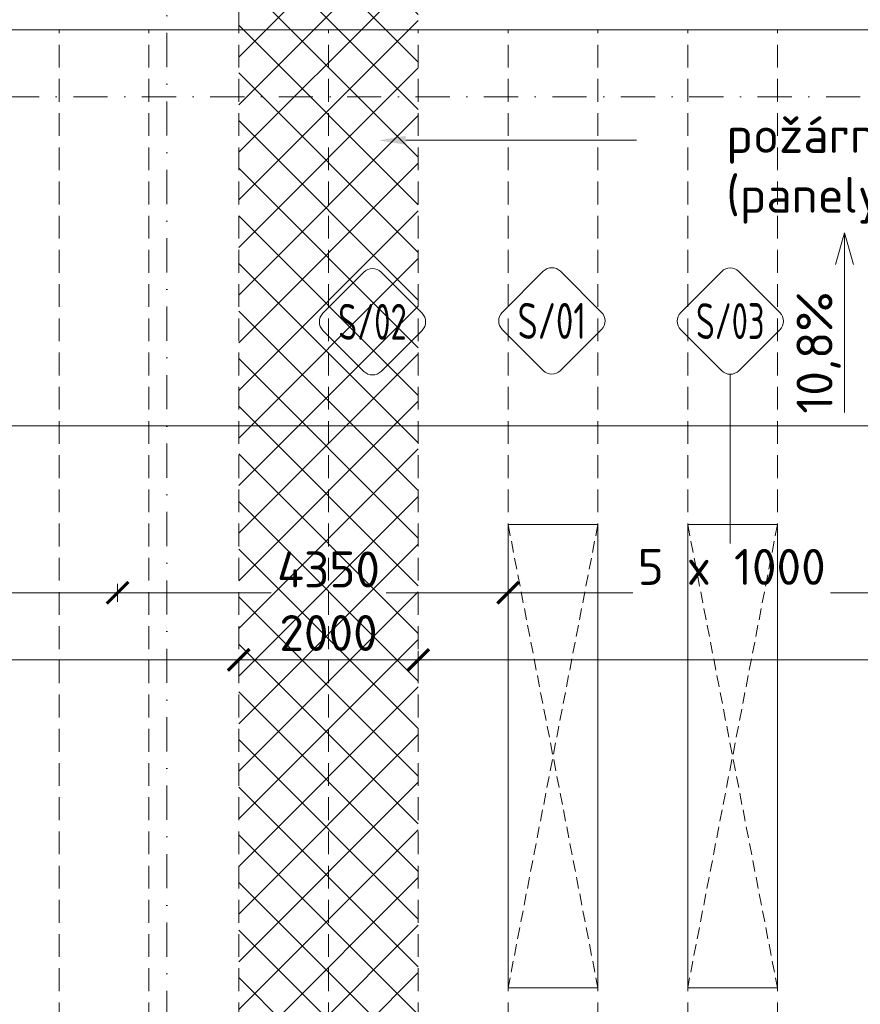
# Model space of a CAD drawing. Header units: millimetres. Extents: x -916886 to 3713765, y -2985421 to 1675785.
# Tile 138 of 256: x 100910 to 110273, y 163291 to 174258. Entities that reach past the tile are written whole.
import ezdxf
from ezdxf import colors
from ezdxf.entities.mleader import LeaderData, LeaderLine
from ezdxf.enums import TextEntityAlignment as Align
from ezdxf.math import Vec2, Vec3

# ---------------------------------------------------------------- set-up
doc = ezdxf.new("R2010")
doc.units = ezdxf.units.MM
for name, pattern in [('CENTERX2', [101.6, 63.5, -12.7, 12.7, -12.7]), ('DASHDOT', [25.4, 12.7, -6.35, 0, -6.35]), ('ČÁRKOVANÁ', [19.05, 12.7, -6.35])]:
    doc.linetypes.add(name, pattern=pattern)
doc.layers.get('Defpoints').update_dxf_attribs({"color": 8})
for name, color, linetype, lineweight in [('A99_N_kce-pohl', 1, 'Continuous', 9), ('A99_N_koty-200', 5, 'Continuous', 5), ('A99_N_koty-200 @ 200', 5, 'Continuous', 5), ('A99_N_koty-vysk', 160, 'Continuous', 9), ('A99_N_sraf', 252, 'Continuous', 0), ('A99_N_txt-popis-50 @ 200', 240, 'Continuous', 9), ('A99_N_znaceni 200', 5, 'Continuous', 5), ('A99_S_osy', 1, 'CENTERX2', 5)]:
    doc.layers.add(name, color=color, linetype=linetype, lineweight=lineweight)
doc.styles.add('A99_kota', font='isocpeur.ttf', dxfattribs={"height": 2})
doc.styles.add('A99_popis', font='isocpeur.ttf')
doc.styles.add('ad_popis 100', font='isocpeur.ttf', dxfattribs={"height": 200})
doc.dimstyles.new('A99_kota_200 new', dxfattribs={"dimscale": 200, "dimtxt": 2, "dimasz": 1.2, "dimexe": 0.5, "dimexo": 1.5, "dimgap": 0.5, "dimtad": 1, "dimdec": 0, "dimzin": 3, "dimdsep": 46, "dimtxsty": 'A99_kota', "dimblk": 'ARCHTICK', "dimcen": 2.5, "dimazin": 2, "dimtfac": 0.75, "dimtdec": 0, "dimtix": 1, "dimtmove": 2, "dimatfit": 0, "dimfxl": 0, "dimtolj": 1, "dimtzin": 0, "dimlwd": 5, "dimlwe": 5, "dimarcsym": 0})

# ---------------------------------------------------------------- blocks, each defined once
blk = doc.blocks.new('_ArchTick')
at = {"color": 0, "linetype": 'ByBlock', "const_width": 0.15}
blk.add_lwpolyline([(-0.5, -0.5), (0.5, 0.5)], dxfattribs=at)
blk = doc.blocks.new('*D387')
at = {"layer": 'A99_N_koty-200', "color": 0, "linetype": 'Continuous', "lineweight": 5, "ltscale": 0.5, "transparency": 16777216}
for p, q in [((106350, 167875), (106350, 167975)), ((102000, 167875), (102000, 167775)), ((102000, 167875), (103710, 167875)), ((106350, 167875), (104990, 167875))]:
    blk.add_line(p, q, dxfattribs=at)
at = {"layer": 'Defpoints', "color": 0, "linetype": 'Continuous', "lineweight": 5, "ltscale": 0.5, "transparency": 16777216}
for p in [(102000, 167875), (106350, 167875), (106350, 167875)]:
    blk.add_point(p, dxfattribs=at)
at = {"layer": 'A99_N_koty-200', "color": 0, "linetype": 'Continuous', "lineweight": 5, "ltscale": 0.5, "transparency": 16777216, "xscale": 240, "yscale": 240, "zscale": 240, "rotation": 180}
blk.add_blockref('_ArchTick', (102000, 167875), dxfattribs=at)
at = {"layer": 'A99_N_koty-200', "color": 0, "linetype": 'Continuous', "lineweight": 5, "ltscale": 0.5, "transparency": 16777216, "xscale": 240, "yscale": 240, "zscale": 240}
blk.add_blockref('_ArchTick', (106350, 167875), dxfattribs=at)
at = {"layer": 'A99_N_koty-200', "color": 0, "linetype": 'Continuous', "lineweight": 5, "ltscale": 0.5, "transparency": 16777216, "insert": (104350, 168135), "char_height": 400, "attachment_point": 5, "style": 'A99_kota'}
blk.add_mtext('\\A1;4350', dxfattribs=at)
blk = doc.blocks.new('*D388')
at = {"layer": 'A99_N_koty-200', "color": 0, "linetype": 'Continuous', "lineweight": 5, "ltscale": 0.5, "transparency": 16777216}
for p, q in [((90960, 167875), (90960, 167975)), ((102000, 167875), (102000, 167975)), ((90960, 167875), (102000, 167875))]:
    blk.add_line(p, q, dxfattribs=at)
at = {"layer": 'Defpoints', "color": 0, "linetype": 'Continuous', "lineweight": 5, "ltscale": 0.5, "transparency": 16777216}
for p in [(90960, 167875), (102000, 167875), (102000, 167875)]:
    blk.add_point(p, dxfattribs=at)
at = {"layer": 'A99_N_koty-200', "color": 0, "linetype": 'Continuous', "lineweight": 5, "ltscale": 0.5, "transparency": 16777216, "xscale": 240, "yscale": 240, "zscale": 240, "rotation": 180}
blk.add_blockref('_ArchTick', (90960, 167875), dxfattribs=at)
at = {"layer": 'A99_N_koty-200', "color": 0, "linetype": 'Continuous', "lineweight": 5, "ltscale": 0.5, "transparency": 16777216, "xscale": 240, "yscale": 240, "zscale": 240}
blk.add_blockref('_ArchTick', (102000, 167875), dxfattribs=at)
at = {"layer": 'A99_N_koty-200', "color": 0, "linetype": 'Continuous', "lineweight": 5, "ltscale": 0.5, "transparency": 16777216, "insert": (96480, 168175), "char_height": 400, "attachment_point": 5, "style": 'A99_kota'}
blk.add_mtext('\\A1;11040', dxfattribs=at)
blk = doc.blocks.new('*D389')
at = {"layer": 'A99_N_koty-200', "color": 0, "linetype": 'Continuous', "lineweight": 5, "ltscale": 0.5, "transparency": 16777216}
for p, q in [((106350, 167875), (106350, 167975)), ((111350, 167875), (111350, 167975)), ((106350, 167875), (107740, 167875)), ((111350, 167875), (109940, 167875))]:
    blk.add_line(p, q, dxfattribs=at)
at = {"layer": 'Defpoints', "color": 0, "linetype": 'Continuous', "lineweight": 5, "ltscale": 0.5, "transparency": 16777216}
for p in [(106350, 167875), (106350, 167875), (111350, 167875)]:
    blk.add_point(p, dxfattribs=at)
at = {"layer": 'A99_N_koty-200', "color": 0, "linetype": 'Continuous', "lineweight": 5, "ltscale": 0.5, "transparency": 16777216, "xscale": 240, "yscale": 240, "zscale": 240, "rotation": 180}
blk.add_blockref('_ArchTick', (106350, 167875), dxfattribs=at)
at = {"layer": 'A99_N_koty-200', "color": 0, "linetype": 'Continuous', "lineweight": 5, "ltscale": 0.5, "transparency": 16777216, "xscale": 240, "yscale": 240, "zscale": 240}
blk.add_blockref('_ArchTick', (111350, 167875), dxfattribs=at)
at = {"layer": 'A99_N_koty-200', "color": 0, "linetype": 'Continuous', "lineweight": 5, "ltscale": 0.5, "transparency": 16777216, "insert": (108840, 168163), "char_height": 400, "attachment_point": 5, "style": 'A99_kota'}
blk.add_mtext('\\A1;5 x 1000', dxfattribs=at)
blk = doc.blocks.new('*D395')
at = {"layer": 'A99_N_koty-200', "color": 0, "linetype": 'Continuous', "lineweight": 5, "ltscale": 0.5, "transparency": 16777216}
for p, q in [((-650, 169735), (-650, 169835)), ((-650, 169735), (57610, 169735)), ((138350, 169735), (63090, 169735)), ((138350, 169735), (138350, 169635))]:
    blk.add_line(p, q, dxfattribs=at)
at = {"layer": 'Defpoints', "color": 0, "linetype": 'Continuous', "lineweight": 5, "ltscale": 0.5, "transparency": 16777216}
for p in [(138350, 169745), (138350, 169735), (-650, 169620)]:
    blk.add_point(p, dxfattribs=at)
at = {"layer": 'A99_N_koty-200', "color": 0, "linetype": 'Continuous', "lineweight": 5, "ltscale": 0.5, "transparency": 16777216, "xscale": 240, "yscale": 240, "zscale": 240, "rotation": 180}
blk.add_blockref('_ArchTick', (-650, 169735), dxfattribs=at)
at = {"layer": 'A99_N_koty-200', "color": 0, "linetype": 'Continuous', "lineweight": 5, "ltscale": 0.5, "transparency": 16777216, "xscale": 240, "yscale": 240, "zscale": 240}
blk.add_blockref('_ArchTick', (138350, 169735), dxfattribs=at)
at = {"layer": 'A99_N_koty-200', "color": 0, "linetype": 'Continuous', "lineweight": 5, "ltscale": 0.5, "transparency": 16777216, "insert": (60350, 170095), "char_height": 400, "attachment_point": 5, "style": 'A99_kota'}
blk.add_mtext('\\A1;139 panelů po 1000mm', dxfattribs=at)
blk = doc.blocks.new('*U93')
at = {"color": 0}
for p, q in [((-0.721, 4.139), (-4.149, 0.711)), ((4.139, 0.711), (0.711, 4.139)), ((-4.149, -0.721), (-0.721, -4.149)), ((0.711, -4.149), (4.139, -0.721))]:
    blk.add_line(p, q, dxfattribs=at)
for centre, start, end in [((-0.005, 3.424), 45, 135), ((-3.433, -0.005), 135, 225), ((3.424, -0.005), 315, 45), ((-0.005, -3.433), 225, 315)]:
    blk.add_arc(centre, 1.012, start, end, dxfattribs=at)
at = {"color": 0, "linetype": 'ByBlock', "style": 'A99_popis', "width": 0.953108}
blk.add_attdef('SKLADBA', text='', height=3, rotation=0.01026, dxfattribs=at).set_placement((-2.863, -1.506), (2.855, -1.505), align=Align.FIT)
blk = doc.blocks.new('*D406')
at = {"layer": 'A99_N_koty-200', "color": 0, "linetype": 'Continuous', "lineweight": 5, "ltscale": 0.5, "transparency": 16777216}
for p, q in [((56350, 167128), (56350, 167028)), ((56350, 167128), (78570, 167128)), ((103350, 167128), (80130, 167128)), ((103350, 167128), (103350, 167028))]:
    blk.add_line(p, q, dxfattribs=at)
at = {"layer": 'Defpoints', "color": 0, "linetype": 'Continuous', "lineweight": 5, "ltscale": 0.5, "transparency": 16777216}
for p in [(56350, 167128), (103350, 167128), (103350, 167128)]:
    blk.add_point(p, dxfattribs=at)
at = {"layer": 'A99_N_koty-200', "color": 0, "linetype": 'Continuous', "lineweight": 5, "ltscale": 0.5, "transparency": 16777216, "xscale": 240, "yscale": 240, "zscale": 240, "rotation": 180}
blk.add_blockref('_ArchTick', (56350, 167128), dxfattribs=at)
at = {"layer": 'A99_N_koty-200', "color": 0, "linetype": 'Continuous', "lineweight": 5, "ltscale": 0.5, "transparency": 16777216, "xscale": 240, "yscale": 240, "zscale": 240}
blk.add_blockref('_ArchTick', (103350, 167128), dxfattribs=at)
at = {"layer": 'A99_N_koty-200', "color": 0, "linetype": 'Continuous', "lineweight": 5, "ltscale": 0.5, "transparency": 16777216, "insert": (79350, 167387), "char_height": 400, "attachment_point": 5, "style": 'A99_kota'}
blk.add_mtext('\\A1;47000', dxfattribs=at)
blk = doc.blocks.new('*D407')
at = {"layer": 'A99_N_koty-200', "color": 0, "linetype": 'Continuous', "lineweight": 5, "ltscale": 0.5, "transparency": 16777216}
for p, q in [((105350, 167127), (105350, 167227)), ((103350, 167127), (103350, 167027)), ((103350, 167127), (105350, 167127))]:
    blk.add_line(p, q, dxfattribs=at)
at = {"layer": 'Defpoints', "color": 0, "linetype": 'Continuous', "lineweight": 5, "ltscale": 0.5, "transparency": 16777216}
for p in [(103350, 167127), (105350, 167127), (105350, 167127)]:
    blk.add_point(p, dxfattribs=at)
at = {"layer": 'A99_N_koty-200', "color": 0, "linetype": 'Continuous', "lineweight": 5, "ltscale": 0.5, "transparency": 16777216, "xscale": 240, "yscale": 240, "zscale": 240, "rotation": 180}
blk.add_blockref('_ArchTick', (103350, 167127), dxfattribs=at)
at = {"layer": 'A99_N_koty-200', "color": 0, "linetype": 'Continuous', "lineweight": 5, "ltscale": 0.5, "transparency": 16777216, "xscale": 240, "yscale": 240, "zscale": 240}
blk.add_blockref('_ArchTick', (105350, 167127), dxfattribs=at)
at = {"layer": 'A99_N_koty-200', "color": 0, "linetype": 'Continuous', "lineweight": 5, "ltscale": 0.5, "transparency": 16777216, "insert": (104350, 167427), "char_height": 400, "attachment_point": 5, "style": 'A99_kota'}
blk.add_mtext('\\A1;2000', dxfattribs=at)
blk = doc.blocks.new('*D405')
at = {"layer": 'A99_N_koty-200', "color": 0, "linetype": 'Continuous', "lineweight": 5, "ltscale": 0.5, "transparency": 16777216}
for p, q in [((138875, 167127), (138875, 167227)), ((105350, 167127), (105350, 167027)), ((105350, 167127), (125022, 167127)), ((138875, 167127), (126542, 167127))]:
    blk.add_line(p, q, dxfattribs=at)
at = {"layer": 'Defpoints', "color": 0, "linetype": 'Continuous', "lineweight": 5, "ltscale": 0.5, "transparency": 16777216}
for p in [(105350, 167127), (138875, 167127), (138875, 167127)]:
    blk.add_point(p, dxfattribs=at)
at = {"layer": 'A99_N_koty-200', "color": 0, "linetype": 'Continuous', "lineweight": 5, "ltscale": 0.5, "transparency": 16777216, "xscale": 240, "yscale": 240, "zscale": 240, "rotation": 180}
blk.add_blockref('_ArchTick', (105350, 167127), dxfattribs=at)
at = {"layer": 'A99_N_koty-200', "color": 0, "linetype": 'Continuous', "lineweight": 5, "ltscale": 0.5, "transparency": 16777216, "xscale": 240, "yscale": 240, "zscale": 240}
blk.add_blockref('_ArchTick', (138875, 167127), dxfattribs=at)
at = {"layer": 'A99_N_koty-200', "color": 0, "linetype": 'Continuous', "lineweight": 5, "ltscale": 0.5, "transparency": 16777216, "insert": (125782, 167387), "char_height": 400, "attachment_point": 5, "style": 'A99_kota'}
blk.add_mtext('\\A1;33525', dxfattribs=at)
blk = doc.blocks.new('*U100')
at = {"color": 0}
for p, q in [((-0.721, 4.139), (-4.149, 0.711)), ((4.139, 0.711), (0.711, 4.139)), ((-4.149, -0.721), (-0.721, -4.149)), ((0.711, -4.149), (4.139, -0.721)), ((-0.005, -4.445), (-0.005, -18.595))]:
    blk.add_line(p, q, dxfattribs=at)
for centre, start, end in [((-0.005, 3.424), 45, 135), ((-3.433, -0.005), 135, 225), ((3.424, -0.005), 315, 45), ((-0.005, -3.433), 225, 315)]:
    blk.add_arc(centre, 1.012, start, end, dxfattribs=at)
at = {"color": 0, "linetype": 'ByBlock', "style": 'A99_popis', "width": 0.953108}
blk.add_attdef('SKLADBA', text='', height=3, rotation=0.01026, dxfattribs=at).set_placement((-2.863, -1.506), (2.855, -1.505), align=Align.FIT)

msp = doc.modelspace()

# ---------------------------------------------------------------- hatches: boundary and pattern name
at = {"layer": 'A99_N_sraf', "linetype": 'Continuous', "lineweight": 0, "ltscale": 0.5, "transparency": 33554687}
h = msp.add_hatch(dxfattribs=at)
h.set_pattern_fill('ANSI37', color=256, scale=3000)
h.set_pattern_definition([(135, (213305, 600), (-265.16504, -265.16504), []), (225, (213305, 600), (265.16504, -265.16504), [])])
h.paths.add_polyline_path([(105350, 176350), (103350, 176350), (103350, 149020), (105350, 149020)])

# ---------------------------------------------------------------- linework, layer by layer
at = {"layer": 'A99_N_kce-pohl', "color": 1, "linetype": 'Continuous', "lineweight": 9, "ltscale": 25}
msp.add_lwpolyline([(138352.5, 174145), (138352.5, 174410), (7350, 174410), (7350, 174145)], close=True, dxfattribs=at)
at = {"layer": 'A99_N_kce-pohl', "color": 30, "linetype": 'ČÁRKOVANÁ', "lineweight": 5, "ltscale": 20, "true_color": 0xff6e3d}
for points in [[(103350, 148960), (103350, 148960), (103350, 174380)], [(101350, 148960), (101350, 148960), (101350, 174145)], [(102350, 148960), (102350, 148960), (102350, 174145)], [(104350, 148960), (104350, 148960), (104350, 174145)], [(105350, 148960), (105350, 148960), (105350, 174145)], [(106350, 148960), (106350, 148960), (106350, 174145)], [(107350, 148960), (107350, 148960), (107350, 174145)], [(108350, 148960), (108350, 148960), (108350, 174145)], [(109350, 148960), (109350, 148960), (109350, 174145)]]:
    msp.add_lwpolyline(points, dxfattribs=at)
at = {"layer": 'A99_N_kce-pohl', "linetype": 'Continuous', "lineweight": 9}
for points in [[(106350, 168635), (107350, 168635), (107350, 163475), (106350, 163475)], [(108350, 168635), (109350, 168635), (109350, 163475), (108350, 163475)]]:
    msp.add_lwpolyline(points, close=True, dxfattribs=at)
at = {"layer": 'A99_N_kce-pohl', "linetype": 'ČÁRKOVANÁ', "lineweight": 9, "ltscale": 10}
for points in [[(107350, 168635), (106350, 163475)], [(106350, 168635), (107350, 163475)], [(109350, 168635), (108350, 163475)], [(108350, 168635), (109350, 163475)]]:
    msp.add_lwpolyline(points, dxfattribs=at)
at = {"layer": 'A99_N_koty-vysk'}
for points in [[(110095, 171882.7), (109995, 171532.7)], [(110095, 171882.7), (110095, 169882.7)], [(110095, 171882.7), (110195, 171532.7)]]:
    msp.add_lwpolyline(points, dxfattribs=at)
at = {"layer": 'A99_S_osy', "linetype": 'DASHDOT', "lineweight": 5, "ltscale": 30}
for points in [[(102550, 264800), (102550, 146890)], [(152950, 173400), (-2660, 173400)]]:
    msp.add_lwpolyline(points, dxfattribs=at)

# ---------------------------------------------------------------- block references
at = {"layer": 'A99_N_znaceni 200', "lineweight": 5}
ref = msp.add_blockref('*U93', (104840.2, 170893.4), dxfattribs=dict(at, xscale=133.3, yscale=133.3, zscale=133.3))
ref.add_attrib('SKLADBA', 'S/02', dxfattribs={"layer": '0', "color": 0, "linetype": 'ByBlock', "height": 400, "rotation": 0.01026, "style": 'A99_popis', "width": 0.657151}).set_placement((104458.5, 170692.7), (105220.8, 170692.8), align=Align.FIT)
ref = msp.add_blockref('*U93', (106837.7, 170903.4), dxfattribs=dict(at, xscale=133.3, yscale=133.3, zscale=133.3))
ref.add_attrib('SKLADBA', 'S/01', dxfattribs={"layer": '0', "color": 0, "linetype": 'ByBlock', "height": 400, "rotation": 0.01026, "style": 'A99_popis', "width": 0.705829}).set_placement((106456, 170702.7), (107218.3, 170702.8), align=Align.FIT)
ref = msp.add_blockref('*U100', (108825, 170901.2), dxfattribs=dict(at, xscale=133.3, yscale=133.3, zscale=133.3))
ref.add_attrib('SKLADBA', 'S/03', dxfattribs={"layer": '0', "color": 0, "linetype": 'ByBlock', "height": 400, "rotation": 0.01026, "style": 'A99_popis', "width": 0.657151}).set_placement((108443.3, 170700.5), (109205.6, 170700.6), align=Align.FIT)

# ---------------------------------------------------------------- texts
at = {"layer": 'A99_N_koty-vysk', "insert": (109562.7, 171229.7), "char_height": 400, "attachment_point": 3, "rotation": 90, "style": 'ad_popis 100'}
msp.add_mtext_dynamic_manual_height_columns('10,8%', width=673.852, gutter_width=2000, heights=[0], dxfattribs=at)

# ---------------------------------------------------------------- dimensions: what is measured, and where the dimension line sits
at = {"layer": 'A99_N_koty-200 @ 200', "linetype": 'Continuous', "lineweight": 5, "ltscale": 0.5}
for base, p1, p2, text, picture, middle in [((138350, 169735), (-650, 169620), (138350, 169745), '139 panelů po 1000mm', '*D395', (60350, 170095)), ((106350, 167875), (111350, 167875), (106350, 167875), '5 x 1000', '*D389', (108840, 168162.5))]:
    dim = msp.add_linear_dim(base=base, p1=p1, p2=p2, text=text, dimstyle='A99_kota_200 new', override={"dimscale": 200, "dimtix": 0, "dimtofl": 1, "dimtmove": 2, "dimatfit": 0}, dxfattribs=at)
    dim.commit()
    dim.dimension.update_dxf_attribs({"geometry": picture, "text_midpoint": middle, "dimtype": 128})
for base, p1, p2, picture, middle in [((102000, 167875), (90960, 167875), (102000, 167875), '*D388', (96480, 168175)), ((105350, 167127.5), (103350, 167127.5), (105350, 167127.5), '*D407', (104350, 167427.5))]:
    dim = msp.add_linear_dim(base=base, p1=p1, p2=p2, dimstyle='A99_kota_200 new', override={"dimscale": 200, "dimtix": 0, "dimtofl": 1, "dimtmove": 2, "dimatfit": 0}, dxfattribs=at)
    dim.commit()
    dim.dimension.update_dxf_attribs({"geometry": picture, "text_midpoint": middle})
for base, p1, p2, picture, middle in [((106350, 167875), (102000, 167875), (106350, 167875), '*D387', (104350, 168135)), ((103350, 167127.5), (56350, 167127.5), (103350, 167127.5), '*D406', (79350, 167387.5)), ((138875, 167127.5), (105350, 167127.5), (138875, 167127.5), '*D405', (125782.5, 167387.5))]:
    dim = msp.add_linear_dim(base=base, p1=p1, p2=p2, dimstyle='A99_kota_200 new', override={"dimscale": 200, "dimtix": 0, "dimtofl": 1, "dimtmove": 2, "dimatfit": 0}, dxfattribs=at)
    dim.commit()
    dim.dimension.update_dxf_attribs({"geometry": picture, "text_midpoint": middle, "dimtype": 128})

# ---------------------------------------------------------------- leaders
at = {"layer": 'A99_N_txt-popis-50 @ 200', "lineweight": 9}
ml = msp.add_multileader_mtext('Standard', dxfattribs=at)
ml.set_content('\\A1;{\\C256;odvodňovací žlab se nemění,\\Pna stavbě se provede kontrola}', color=1, style='A99_popis')
ml.set_leader_properties(color=256, linetype='ByLayer', lineweight=-1)
ml.build(insert=Vec2(0, 0))
ml.multileader.update_dxf_attribs({"dogleg_length": 200, "arrow_head_size": 300, "scale": 200})
ctx = ml.context
ctx.base_point, ctx.scale, ctx.char_height, ctx.arrow_head_size, ctx.landing_gap_size, ctx.plane_origin = Vec3(26627.5, 172915), 200, 400, 300, 1000, Vec3(26075, 165489.2)
notes = []
notes.append((ctx, [(0, (1, 1, 0), (25827.5, 172915), (1, 0), 800, [(0, [(25830, 174410)], 0, [])])]))
ctx.mtext.insert, ctx.mtext.width, ctx.mtext.defined_height, ctx.mtext.flow_direction = Vec3(27627.5, 173175), 7914.793, 1247.5, 5
ml = msp.add_multileader_mtext('Standard', dxfattribs=at)
ml.set_content('\\A1;{\\C256;odvodňovací žlab se nemění,\\Pna stavbě se provede kontrola}', color=1, style='A99_popis')
ml.set_leader_properties(color=256, linetype='ByLayer', lineweight=-1)
ml.build(insert=Vec2(0, 0))
ml.multileader.update_dxf_attribs({"dogleg_length": 200, "arrow_head_size": 300, "scale": 200})
ctx = ml.context
ctx.base_point, ctx.scale, ctx.char_height, ctx.arrow_head_size, ctx.landing_gap_size, ctx.plane_origin = Vec3(81607.5, 172915), 200, 400, 300, 1000, Vec3(81055, 165489.2)
notes.append((ctx, [(0, (1, 1, 0), (80807.5, 172915), (1, 0), 800, [(0, [(80810, 174410)], 0, [])])]))
ctx.mtext.insert, ctx.mtext.width, ctx.mtext.defined_height, ctx.mtext.flow_direction = Vec3(82607.5, 173175), 7914.793, 1247.5, 5
ml = msp.add_multileader_mtext('Standard', dxfattribs=at)
ml.set_content('\\A1;{\\C256;požární pás\\P(panely z minerální vlny)}', color=1, style='A99_popis')
ml.set_leader_properties(color=256, linetype='ByLayer', lineweight=-1)
ml.build(insert=Vec2(0, 0))
ml.multileader.update_dxf_attribs({"dogleg_length": 200, "arrow_head_size": 300, "scale": 200})
ctx = ml.context
ctx.base_point, ctx.scale, ctx.char_height, ctx.arrow_head_size, ctx.landing_gap_size, ctx.plane_origin = Vec3(58580, 172914.2), 200, 400, 300, 1000, Vec3(57880, 164819.2)
notes.append((ctx, [(0, (1, 1, 0), (57780, 172914.2), (1, 0), 800, [(0, [(55709.2, 172914.2)], 0, [])])]))
ctx.mtext.insert, ctx.mtext.width, ctx.mtext.defined_height, ctx.mtext.flow_direction = Vec3(59580, 173174.2), 6001.817, 1247.5, 5
ml = msp.add_multileader_mtext('Standard', dxfattribs=at)
ml.set_content('\\A1;{\\C256;požární pás\\P(panely z minerální vlny)}', color=1, style='A99_popis')
ml.set_leader_properties(color=256, linetype='ByLayer', lineweight=-1)
ml.build(insert=Vec2(0, 0))
ml.multileader.update_dxf_attribs({"dogleg_length": 200, "arrow_head_size": 300, "scale": 200})
ctx = ml.context
ctx.base_point, ctx.scale, ctx.char_height, ctx.arrow_head_size, ctx.landing_gap_size, ctx.plane_origin = Vec3(107780, 172914.2), 200, 400, 300, 1000, Vec3(107080, 164819.2)
notes.append((ctx, [(0, (1, 1, 0), (106980, 172914.2), (1, 0), 800, [(0, [(104909.2, 172914.2)], 0, [])])]))
ctx.mtext.insert, ctx.mtext.width, ctx.mtext.defined_height, ctx.mtext.flow_direction = Vec3(108780, 173174.2), 6001.817, 1247.5, 5
for ctx, leaders in notes:
    for number, flags, end, landing, length, lines in leaders:
        leader = LeaderData()
        leader.index, (leader.has_last_leader_line, leader.has_dogleg_vector, leader.attachment_direction) = number, flags
        leader.last_leader_point, leader.dogleg_vector, leader.dogleg_length = Vec3(end), Vec3(landing), length
        for number, points, colour, breaks in lines:
            line = LeaderLine()
            line.index, line.vertices, line.color, line.breaks = number, Vec3.list(points), colors.encode_raw_color(colour), breaks
            leader.lines.append(line)
        ctx.leaders.append(leader)

doc.saveas('drawing.dxf')
